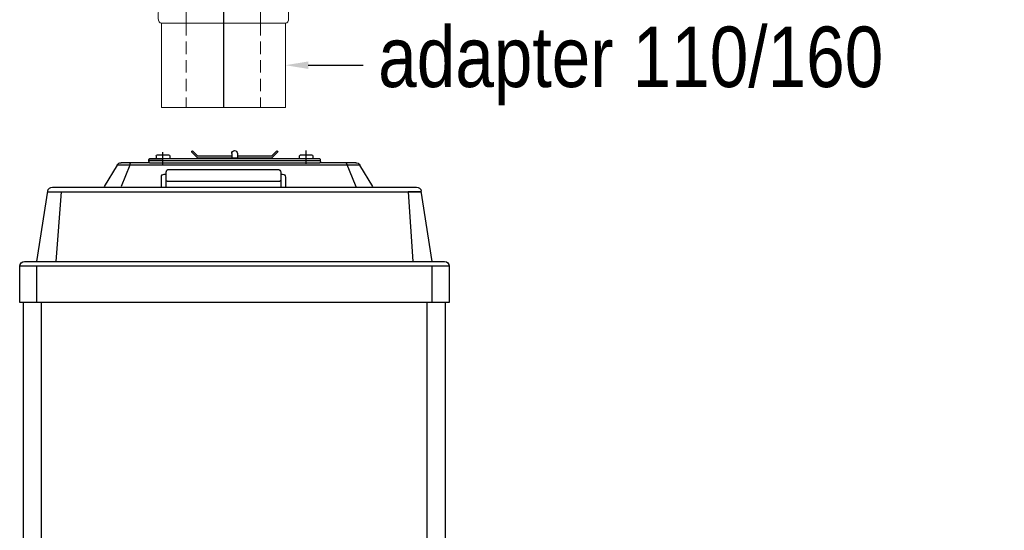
# Model space of a CAD drawing. Header units: centimetres. Extents: x 1912 to 37354, y 4932 to 6633.
# Tile 113 of 236: x 18110 to 18269, y 5647 to 5729. Entities that reach past the tile are written whole.
import ezdxf
from ezdxf import colors
from ezdxf.entities.mleader import LeaderData, LeaderLine
from ezdxf.enums import TextEntityAlignment as Align
from ezdxf.lldxf.tags import DXFTag
from ezdxf.math import Vec2, Vec3

# ---------------------------------------------------------------- set-up
doc = ezdxf.new("R2010")
doc.units = ezdxf.units.CM
doc.linetypes.add('DASHEDX2', pattern=[1.5, 1, -0.5])
doc.layers.add('$_urządzenia', color=250, linetype='Continuous')
doc.layers.add('CP_AXIS', color=143, linetype='DASHDOT')
doc.layers.add('2DH_PRO_zw', color=152, linetype='Continuous', lineweight=15)
doc.layers.add('IS_Opis', color=250, linetype='Continuous', lineweight=9)
doc.styles.add('CP_ATTR', font='arial.ttf')
doc.styles.add('styl1', font='ARIALN.TTF')
tags = doc.linetypes.add('DASHDOT', pattern=[25.4, 12.7, -6.35, 0, -6.35]).pattern_tags.tags
tags[10:11] = [DXFTag(74, 4), DXFTag(75, 0), DXFTag(340, '0'), DXFTag(46, 1.0), DXFTag(50, 0.0), DXFTag(44, 0.0), DXFTag(45, 0.0)]
tags[8:9] = [DXFTag(74, 4), DXFTag(75, 0), DXFTag(340, '0'), DXFTag(46, 1.0), DXFTag(50, 0.0), DXFTag(44, 0.0), DXFTag(45, 0.0)]
tags[6:7] = [DXFTag(74, 4), DXFTag(75, 0), DXFTag(340, '0'), DXFTag(46, 1.0), DXFTag(50, 0.0), DXFTag(44, 0.0), DXFTag(45, 0.0)]
tags[4:5] = [DXFTag(74, 4), DXFTag(75, 0), DXFTag(340, '0'), DXFTag(46, 1.0), DXFTag(50, 0.0), DXFTag(44, 0.0), DXFTag(45, 0.0)]

# ---------------------------------------------------------------- blocks, each defined once
blk = doc.blocks.new('A$C46FA06C3')
at = {"layer": '$_urządzenia', "linetype": 'Continuous', "ltscale": 50}
for p, q in [((1556.9, 1440.9), (1556.9, 1455)), ((1706.9, 1440.8), (1706.9, 1453.1))]:
    blk.add_line(p, q, dxfattribs=at)
at = {"layer": '$_urządzenia', "linetype": 'Continuous'}
for p, q in [((1587, 1454.4), (1586.9, 1454.2)), ((1593.2, 1449.2), (1588, 1454.4)), ((1631.9, 1454.9), (1631.9, 1454.9)), ((1670.3, 1449.2), (1675.5, 1454.4)), ((1676.5, 1454.4), (1676.7, 1454.2)), ((1541.9, 1444.9), (1541.9, 1445.5)), ((1542.6, 1446.2), (1721.2, 1446.2)), ((1542.6, 1446.2), (1556.9, 1446.2)), ((1542.6, 1444.2), (1721.2, 1444.2)), ((1549.9, 1449.5), (1549.9, 1446.2)), ((1550.6, 1450.2), (1563.2, 1450.2)), ((1563.9, 1446.2), (1563.9, 1449.5)), ((1586.9, 1453.2), (1593.2, 1446.9)), ((1593.2, 1449.2), (1628.9, 1449.2)), ((1593.2, 1446.9), (1670.3, 1446.9)), ((1628.9, 1451.9), (1628.9, 1446.9)), ((1634.9, 1451.9), (1634.9, 1446.9)), ((1634.9, 1449.2), (1670.3, 1449.2)), ((1676.7, 1453.2), (1670.3, 1446.9)), ((1699.9, 1449.5), (1699.9, 1446.2)), ((1700.6, 1450.2), (1713.2, 1450.2)), ((1721.2, 1446.2), (1706.9, 1446.2)), ((1713.9, 1449.5), (1713.9, 1446.2)), ((1721.9, 1445.5), (1721.9, 1444.9)), ((1487.2, 1417.2), (1500.7, 1439.8)), ((1500.7, 1439.8), (1755, 1439.8)), ((1515, 1442.2), (1505, 1417.2)), ((1505, 1442.2), (1542.6, 1442.2)), ((1541.9, 1443.5), (1541.9, 1442.9)), ((1721.2, 1442.2), (1542.6, 1442.2)), ((1700.6, 1435.2), (1586.6, 1435.2)), ((1721.2, 1442.2), (1750.8, 1442.2)), ((1721.9, 1443.5), (1721.9, 1442.9)), ((1741.7, 1439.8), (1740.9, 1442.2)), ((1741.7, 1442.2), (1741.7, 1442.2)), ((1741.7, 1439.8), (1750.8, 1417.2)), ((1755, 1439.8), (1768.6, 1417.2)), ((1578.6, 1427.2), (1578.6, 1416.7)), ((1583.6, 1430.2), (1581.6, 1430.2)), ((1583.6, 1432.2), (1583.6, 1416.7)), ((1703.6, 1416.7), (1703.6, 1432.2)), ((1705.6, 1430.2), (1703.6, 1430.2)), ((1708.6, 1416.7), (1708.6, 1427.2)), ((1708.6, 1417.2), (1708.6, 1426)), ((1822.7, 1416.7), (1441.3, 1416.7)), ((1702.6, 1423), (1584.6, 1423)), ((1425, 1338.7), (1436.3, 1412.5)), ((1827.8, 1411.7), (1436.2, 1411.7)), ((1436.2, 1411.7), (1450.2, 1411.7)), ((1450.2, 1411.7), (1445, 1338.7)), ((1813.7, 1411.7), (1819, 1338.7)), ((1838.9, 1338.7), (1827.6, 1412.5)), ((1407, 1333.7), (1407, 1295.7)), ((1407, 1333.7), (1857, 1333.7)), ((1425, 1338.7), (1412, 1338.7)), ((1851, 1338.7), (1425, 1338.7)), ((1425, 1295.7), (1425, 1333.7)), ((1839, 1295.7), (1839, 1333.7)), ((1851.9, 1338.7), (1850.9, 1338.7)), ((1857, 1295.7), (1857, 1333.7)), ((1407, 1295.7), (1857, 1295.7)), ((1411, 573.7), (1411, 1295.7)), ((1430, 573.7), (1430, 1295.7)), ((1834, 573.7), (1834, 1295.7)), ((1853, 573.7), (1853, 1295.7))]:
    blk.add_line(p, q, dxfattribs=at)
for centre, radius, start, end in [((1587.5, 1453.9), 0.7, 45, 135), ((1631.9, 1451.9), 3, 90, 180), ((1631.9, 1451.9), 3, 0, 90), ((1676, 1453.9), 0.7, 45, 135), ((1542.6, 1445.5), 0.7, 90, 180), ((1542.6, 1444.9), 0.7, 180, 270), ((1542.6, 1443.5), 0.7, 90, 180), ((1550.6, 1449.5), 0.7, 90, 180), ((1563.2, 1449.5), 0.7, 0, 90), ((1587.4, 1453.7), 0.7, 135, 225), ((1676.2, 1453.7), 0.7, 315, 45), ((1700.6, 1449.5), 0.7, 90, 180), ((1713.2, 1449.5), 0.7, 0, 90), ((1721.2, 1445.5), 0.7, 0, 90), ((1721.2, 1444.9), 0.7, 270, 0), ((1721.2, 1443.5), 0.7, 0, 90), ((1505, 1437.2), 5, 90, 149.0362), ((1542.6, 1442.9), 0.7, 180, 270), ((1586.6, 1432.2), 3, 90, 180), ((1700.6, 1432.2), 3, 0, 90), ((1721.2, 1442.9), 0.7, 270, 0), ((1750.8, 1437.2), 5, 30.9638, 90), ((1581.6, 1427.2), 3, 90, 179.9932), ((1584.6, 1424), 1, 179.9986, 270), ((1702.6, 1424), 1, 270, 0), ((1705.6, 1427.2), 3, 0, 90), ((1441.3, 1411.7), 5, 90, 171.2538), ((1822.7, 1411.7), 5, 8.7462, 90), ((1412, 1333.7), 5, 90, 180), ((1851.8, 1333.5), 5.18, 1.9431, 89.1978)]:
    blk.add_arc(centre, radius, start, end, dxfattribs=at)
blk = doc.blocks.new('2hpn_fls001_0177_fzm1a4e')
for p, q in [((6.8, 5), (0, 5)), ((0, -5), (0, 5)), ((6.8, 5), (6.8, -5)), ((6.8, 5), (6.8, 5)), ((6.8, -5), (6.8, 5)), ((7.64, 5.25), (7.16, 5.25)), ((8, 5), (8, -5)), ((8, 5), (14, 5)), ((8, 5), (8, -5)), ((14, -5), (14, 5)), ((6.8, -5), (0, -5)), ((6.8, -5), (6.8, -5)), ((7.64, -5.25), (7.16, -5.25)), ((8, -5), (14, -5))]:
    blk.add_line(p, q)
at = {"linetype": 'DASHEDX2'}
for p, q in [((6.8, 3), (0, 3)), ((6.8, 3), (8, 3)), ((14, 3), (8, 3)), ((6.8, -3), (0, -3)), ((6.8, -3), (8, -3)), ((14, -3), (8, -3))]:
    blk.add_line(p, q, dxfattribs=at)
for centre, start_param, end_param in [((7.16, 5), -1.570796, 0), ((7.64, 5), -3.141593, -1.570796), ((7.16, -5), 0, 1.570796), ((7.64, -5), 1.570796, 3.141593)]:
    blk.add_ellipse(centre, major_axis=(-0.36, 0), ratio=0.694444, start_param=start_param, end_param=end_param)
at = {"layer": 'CP_AXIS'}
blk.add_line((14, 0), (0, 0), dxfattribs=at)
at = {"linetype": 'ByBlock', "style": 'CP_ATTR', "flags": 9}
for tag in ['OTHER', 'WEIGHT', 'VOLTAGE', 'POWER', 'FLOW', 'TEMPERATURE', 'PN', 'DN', 'CHARACTER', 'ORDER-NO', 'PRODUCT-TYPE', 'ARTICLE', 'PRODUCER', 'NUMBER', 'GROUP', 'NAME']:
    blk.add_attdef(tag, text='', height=0.00005, dxfattribs=at).set_placement((0.867, 0.012), align=Align.MIDDLE_LEFT)

msp = doc.modelspace()

# ---------------------------------------------------------------- block references
at = {"xscale": -0.1538463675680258, "yscale": 0.1538463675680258, "zscale": 0.1538463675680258}
msp.add_blockref('A$C46FA06C3', (18395.82, 5484.27), dxfattribs=at)
at = {"layer": '2DH_PRO_zw', "xscale": 2, "yscale": 2, "zscale": 2, "rotation": 90}
msp.add_blockref('2hpn_fls001_0177_fzm1a4e', (18142.96, 5715.07), dxfattribs=at)

# ---------------------------------------------------------------- leaders
at = {"layer": 'IS_Opis'}
ml = msp.add_multileader_mtext('Standard', dxfattribs=at)
ml.set_content('adapter 110/160', color=256, style='styl1')
ml.set_leader_properties()
ml.build(insert=Vec2(0, 0))
ml.multileader.update_dxf_attribs({"dogleg_length": 5, "arrow_head_size": 3.66})
ctx = ml.context
ctx.base_point, ctx.char_height, ctx.arrow_head_size, ctx.landing_gap_size, ctx.plane_origin = Vec3(18165.46, 5721.87), 9.7561, 3.66, 2.44, Vec3(18163.85, 5715.63)
notes = []
notes.append((ctx, [(0, (1, 1, 0), (18161.63, 5721.87), (1, 0), 3.83, [(0, [(18152.96, 5721.87), (18161.63, 5721.87)], 0, [])])]))
ctx.mtext.insert, ctx.mtext.rotation, ctx.mtext.flow_direction = Vec3(18167.9, 5728.1), 6.283185, 5
for ctx, leaders in notes:
    for number, flags, end, landing, length, lines in leaders:
        leader = LeaderData()
        leader.index, (leader.has_last_leader_line, leader.has_dogleg_vector, leader.attachment_direction) = number, flags
        leader.last_leader_point, leader.dogleg_vector, leader.dogleg_length = Vec3(end), Vec3(landing), length
        for number, points, colour, breaks in lines:
            line = LeaderLine()
            line.index, line.vertices, line.color, line.breaks = number, Vec3.list(points), colors.encode_raw_color(colour), breaks
            leader.lines.append(line)
        ctx.leaders.append(leader)

doc.saveas('drawing.dxf')
